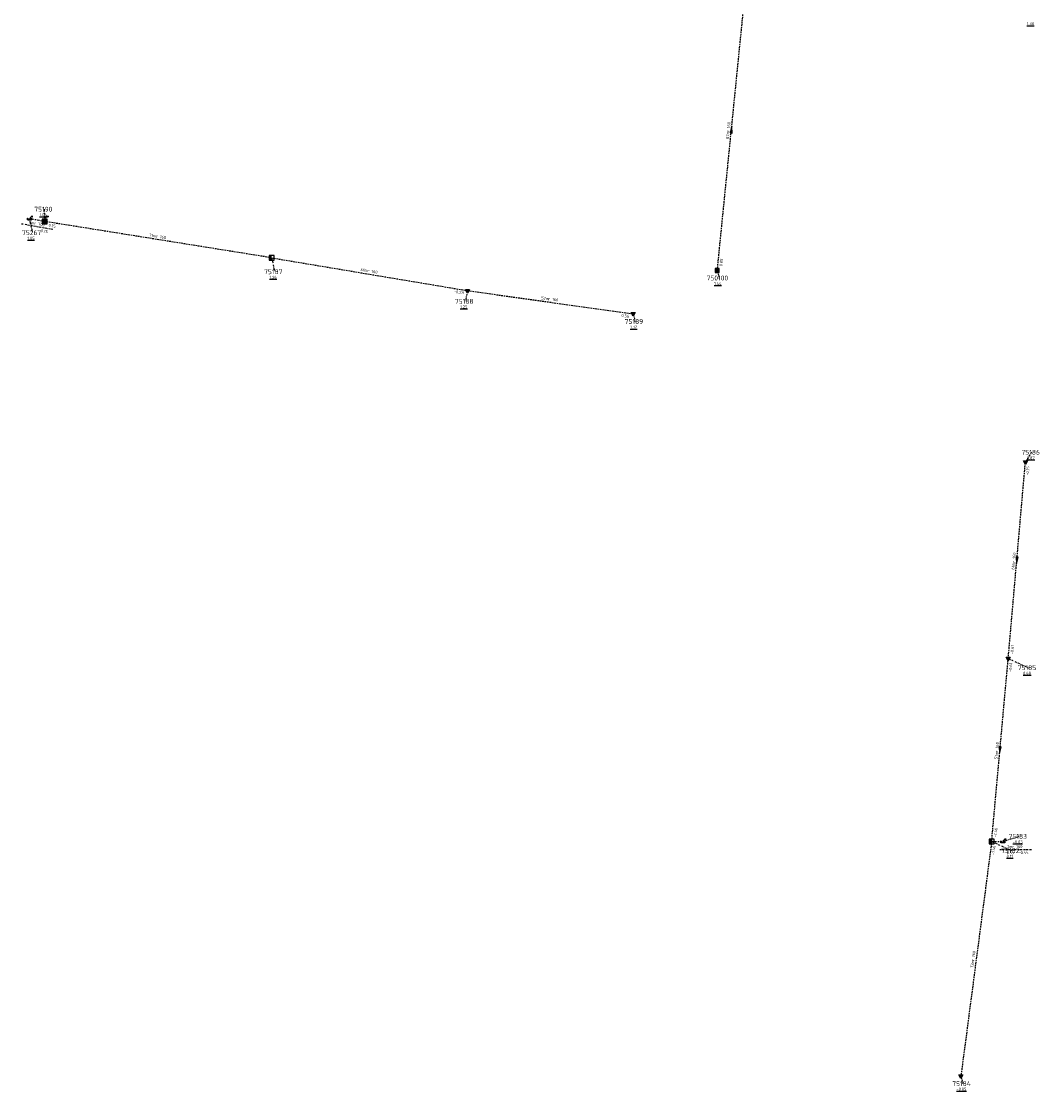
# Model space of a CAD drawing. Extents: x 188323 to 208361, y 565368 to 574910.
# Tile 228 of 256: x 199412 to 199726, y 571499 to 571829. Entities that reach past the tile are written whole.
import ezdxf

# ---------------------------------------------------------------- set-up
doc = ezdxf.new("R2010")
doc.units = 0
for name, pattern in [('BORDER', [1.75, 0.5, -0.25, 0.5, -0.25, 0, -0.25]), ('DASHDOT', [1, 0.5, -0.25, 0, -0.25]), ('DASHED', [0.75, 0.5, -0.25])]:
    doc.linetypes.add(name, pattern=pattern)
doc.layers.get('0').update_dxf_attribs({"linetype": 'CONTINUOUS'})
for name, color, linetype in [('RIO-AFM', 7, 'CONTINUOUS'), ('RIO-BOK', 7, 'CONTINUOUS'), ('RIO-DET', 7, 'CONTINUOUS'), ('RIO-KNP', 7, 'CONTINUOUS'), ('RIO-KNR', 7, 'CONTINUOUS'), ('RIO-LAG_1B', 7, 'DASHED'), ('RIO-LAG_2B', 7, 'DASHED'), ('RIO-LAG_4', 7, 'BORDER'), ('RIO-LEN', 7, 'CONTINUOUS'), ('RIO-MVD', 1, 'CONTINUOUS'), ('RIO-VRB', 6, 'DASHDOT'), ('RIO-VRH', 7, 'CONTINUOUS')]:
    doc.layers.add(name, color=color, linetype=linetype)
doc.styles.add('RIO-TXT', font='isocp.shx')

# ---------------------------------------------------------------- blocks, each defined once
blk = doc.blocks.new('L_VHR')
blk.add_lwpolyline([(-0.5, 0), (0.5, 0), (-0.5, 0.15), (-0.5, -0.15), (0.5, 0)])
blk = doc.blocks.new('K_IPR')
blk.add_lwpolyline([(-0.5, -0.5), (0.5, -0.5), (0.5, 0.5), (-0.5, 0.5)], close=True)
blk.add_solid([(-0.5, 0.5), (0.5, 0.5), (-0.5, -0.5), (0.5, -0.5)])
at = {"style": 'RIO-TXT', "flags": 1}
blk.add_attdef('KNOOPNAAM', (2, 2), '', height=1, dxfattribs=at)
blk = doc.blocks.new('K_RGM')
blk.add_lwpolyline([(-0.6, 0.6), (-0.6, -0.6), (0.6, -0.6), (0.6, 0.6)], close=True)
blk.add_solid([(-0.6, 0.6), (0, 0.6), (-0.6, -0.6), (0, -0.6)])
at = {"style": 'RIO-TXT', "flags": 1}
blk.add_attdef('KNOOPNAAM', (2, 2), '', height=1, dxfattribs=at)
blk = doc.blocks.new('K_UTB')
blk.add_lwpolyline([(0.5, 0.15), (0.5, -0.3), (-0.5, -0.3), (-0.5, 0.15), (-0.45, 0.15), (-0.45, -0.25), (0, -0.25), (0.45, -0.25), (0.45, 0.15)], close=True)
blk.add_lwpolyline([(0.85, 0.6), (0.55, 0.65), (0.614828, 0.459583), (0.850842, 0.598937)])
blk.add_arc((0.85, -0.25), 0.85, 90, 180)
at = {"style": 'RIO-TXT', "flags": 1}
blk.add_attdef('KNOOPNAAM', (2, 2), '', height=1, dxfattribs=at)
blk = doc.blocks.new('K_IPD')
blk.add_lwpolyline([(-0.496027, 0.307994), (0.503973, 0.307994), (0.003973, -0.558031)], close=True)
blk.add_solid([(-0.496027, 0.307994), (0.503973, 0.307994), (0.003973, -0.558031)])
at = {"style": 'RIO-TXT', "flags": 1}
blk.add_attdef('KNOOPNAAM', (2, 2), '', height=1, dxfattribs=at)
blk = doc.blocks.new('K_OVL')
for points in [[(0.6, 0.6), (-0.6, 0.6), (-0.6, -0.6), (0.6, -0.6)], [(1, 1.25), (0.474823, 0.983111), (0.413034, 1.369554)]]:
    blk.add_lwpolyline(points, close=True)
blk.add_arc((0.81571, 0.439293), 0.83139, 77.193131, 168.854604)
blk.add_solid([(-0.6, 0.6), (0.6, 0.6), (-0.6, -0.6), (0.6, -0.6)])
at = {"style": 'RIO-TXT', "flags": 1}
blk.add_attdef('KNOOPNAAM', (2, 2), '', height=1, dxfattribs=at)
blk = doc.blocks.new('1125_06______75182___c175183_')
at = {"layer": 'RIO-LAG_4'}
blk.add_line((0, 0), (9.821, 0), dxfattribs=at)
at = {"layer": 'RIO-AFM', "style": 'RIO-TXT'}
blk.add_text('r 160', height=0.9, dxfattribs=at).set_placement((3.8306, 0.5))
at = {"layer": 'RIO-BOK', "style": 'RIO-TXT'}
for p in [(1.3998, -1.4), (5.7208, -1.4)]:
    blk.add_text('-0.55', height=0.9, dxfattribs=at).set_placement(p)
at = {"layer": 'RIO-LEN', "style": 'RIO-TXT'}
blk.add_text('3m', height=0.9, dxfattribs=at).set_placement((2.2106, 0.5))
blk = doc.blocks.new('1126_06______75190___c275267_')
at = {"layer": 'RIO-LAG_4'}
blk.add_line((0, 0), (-9.669, 1.722), dxfattribs=at)
at = {"layer": 'RIO-AFM', "style": 'RIO-TXT'}
blk.add_text('r 700', height=0.9, rotation=349.8806, dxfattribs=at).set_placement((-5.81, 1.5436))
at = {"layer": 'RIO-BOK', "style": 'RIO-TXT'}
blk.add_text('0.15', height=0.9, rotation=349.8806, dxfattribs=at).set_placement((-3.7501, -0.7526))
at = {"layer": 'RIO-LEN', "style": 'RIO-TXT'}
blk.add_text('5m', height=0.9, rotation=349.8806, dxfattribs=at).set_placement((-7.405, 1.8272))

msp = doc.modelspace()

# ---------------------------------------------------------------- linework, layer by layer
at = {"layer": 'RIO-LAG_1B'}
msp.add_line((199626.304, 571752.192), (199635.008, 571838.912), dxfattribs=at)
at = {"layer": 'RIO-LAG_2B'}
for p, q in [((199488.896, 571756.096), (199418.896, 571767.296)), ((199488.896, 571756.096), (199549.296, 571745.984)), ((199549.296, 571745.984), (199600.4, 571738.816)), ((199716, 571632.576), (199721.296, 571693.12)), ((199710.896, 571576.192), (199716, 571632.576)), ((199710.896, 571576.192), (199701.408, 571503.872))]:
    msp.add_line(p, q, dxfattribs=at)
at = {"layer": 'RIO-LAG_4'}
for p, q in [((199418.896, 571767.296), (199414.256, 571768.128)), ((199710.896, 571576.192), (199714.304, 571576.192))]:
    msp.add_line(p, q, dxfattribs=at)
at = {"layer": 'RIO-VRB'}
for p, q in [((199418.9, 571767.3), (199418.8995, 571771.075)), ((199414.25, 571768.13), (199415.1306, 571763.832)), ((199488.9, 571756.1), (199489.7806, 571751.802)), ((199626.3, 571752.2), (199626.8335, 571749.8716)), ((199549.3, 571746), (199548.5942, 571742.6866)), ((199600.4, 571738.8), (199600.9335, 571736.4716)), ((199721.3, 571693.1), (199723.2764, 571696.1558)), ((199716, 571632.6), (199722.1269, 571629.7622)), ((199714.3, 571576.2), (199719.2979, 571577.7814)), ((199710.9, 571576.2), (199717.0269, 571573.3622)), ((199701.4, 571503.9), (199701.9335, 571501.5716))]:
    msp.add_line(p, q, dxfattribs=at)

# ---------------------------------------------------------------- block references
at = {"layer": 'RIO-DET'}
for name, p in [('1126_06______75190___c275267_', (199421.408, 571764.8)), ('1125_06______75182___c175183_', (199713.408, 571573.696))]:
    msp.add_blockref(name, p, dxfattribs=at)
at = {"layer": 'RIO-KNP', "xscale": 1.25, "yscale": 1.25, "zscale": 1.25}
for name, p in [('K_UTB', (199414.256, 571768.128)), ('K_OVL', (199418.896, 571767.296)), ('K_RGM', (199488.896, 571756.096)), ('K_IPR', (199626.304, 571752.192)), ('K_IPD', (199549.296, 571745.984)), ('K_IPD', (199600.4, 571738.816)), ('K_IPD', (199721.296, 571693.12)), ('K_IPD', (199716, 571632.576)), ('K_RGM', (199710.896, 571576.192)), ('K_UTB', (199714.304, 571576.192)), ('K_IPD', (199701.408, 571503.872))]:
    msp.add_blockref(name, p, dxfattribs=at)
at = {"layer": 'RIO-VRH', "xscale": 2, "yscale": 2, "zscale": 2}
for p, rotation in [((199630.65, 571795.55), 84.2613), ((199718.65, 571662.85), 264.9849), ((199713.45, 571604.4), 264.8245)]:
    msp.add_blockref('L_VHR', p, dxfattribs=dict(at, rotation=rotation))

# ---------------------------------------------------------------- texts
at = {"layer": 'RIO-AFM', "style": 'RIO-TXT'}
for rotation, p in [(84.2613, (199630.0716, 571794.7938)), (350.9106, (199453.1822, 571762.3434)), (350.5079, (199518.3861, 571751.6955)), (351.9806, (199574.1193, 571743.0239)), (84.9849, (199718.0812, 571662.0865)), (84.8245, (199712.8791, 571603.6383)), (442.5061, (199705.5263, 571539.3145))]:
    msp.add_text('r 160', height=0.9, rotation=rotation, dxfattribs=at).set_placement(p)
at = {"layer": 'RIO-BOK', "style": 'RIO-TXT'}
for s, rotation, p in [('0.15', 350.9106, (199420.062, 571765.6972)), ('0.05', 84.2613, (199627.8328, 571753.453)), ('-0.23', 350.5079, (199545.0312, 571745.3311)), ('0.56', 351.9806, (199596.6836, 571737.9406)), ('-0.15', 84.9849, (199722.3368, 571688.8925)), ('-0.61', 84.9849, (199717.5168, 571633.8723)), ('-0.61', 84.8245, (199717.025, 571628.3902)), ('-1.46', 84.8245, (199712.4204, 571577.468)), ('-1.46', 442.5061, (199711.7107, 571571.9584))]:
    msp.add_text(s, height=0.9, rotation=rotation, dxfattribs=at).set_placement(p)
at = {"layer": 'RIO-KNR', "style": 'RIO-TXT'}
for s, p in [('75190', (199415.712, 571770.325)), ('75267', (199411.9431, 571763.082)), ('75187', (199486.5931, 571751.052)), ('750100', (199623.0085, 571749.1216)), ('75188', (199545.4067, 571741.9366)), ('75189', (199597.746, 571735.7216)), ('75186', (199720.0889, 571695.4058)), ('75185', (199718.9394, 571629.0122)), ('75183', (199716.1104, 571577.0314)), ('75182', (199713.8394, 571572.6122)), ('75184', (199698.746, 571500.8216))]:
    msp.add_text(s, height=1.5, dxfattribs=at).set_placement(p)
at = {"layer": 'RIO-LEN', "style": 'RIO-TXT'}
for s, rotation, p in [('87m', 84.2613, (199629.8559, 571792.6446)), ('71m', 350.9106, (199451.0491, 571762.6833)), ('61m', 350.5079, (199516.2555, 571752.0504)), ('52m', 351.9806, (199571.9802, 571743.3239)), ('61m', 84.9849, (199717.8927, 571659.9347)), ('57m', 84.8245, (199712.6846, 571601.4871)), ('73m', 442.5061, (199705.2462, 571537.1727))]:
    msp.add_text(s, height=0.9, rotation=rotation, dxfattribs=at).set_placement(p)
at = {"layer": 'RIO-MVD', "style": 'RIO-TXT'}
for s, p in [('%%U1.38', (199721.7374, 571827.8215)), ('%%U1.06', (199417.3695, 571768.925)), ('%%U1.05', (199413.6006, 571761.682)), ('%%U1.26', (199488.2506, 571749.652)), ('%%U1.44', (199625.3035, 571747.7216)), ('%%U1.25', (199547.0642, 571740.5366)), ('%%U1.32', (199599.4035, 571734.3216)), ('%%U0.87', (199721.7464, 571694.0058)), ('%%U0.68', (199720.5969, 571627.6122)), ('%%U-0.03', (199717.3854, 571575.6314)), ('%%U0.11', (199715.4969, 571571.2122)), ('%%U-0.05', (199700.021, 571499.4216))]:
    msp.add_text(s, height=0.9, dxfattribs=at).set_placement(p)

doc.saveas('drawing.dxf')
